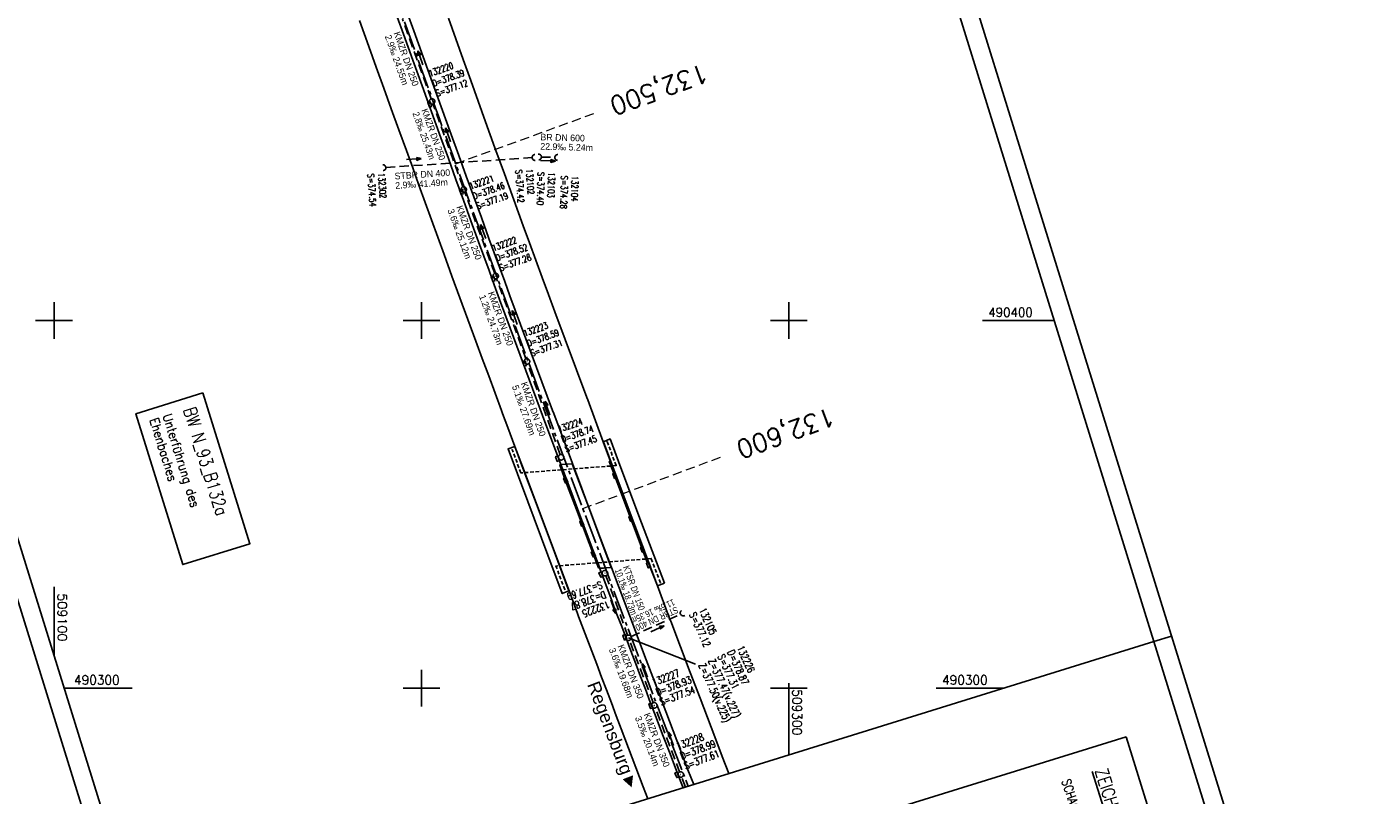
# Model space of a CAD drawing. Extents: x 508839 to 509459, y 490049 to 491221.
# Tile 3 of 9: x 509093 to 509459, y 490271 to 490480. Entities that reach past the tile are written whole.
import ezdxf
from ezdxf.enums import TextEntityAlignment as Align

# ---------------------------------------------------------------- set-up
doc = ezdxf.new("R2010")
doc.units = 0
doc.header["$LTSCALE"] = 10
doc.header["$MEASUREMENT"] = 0
for name, pattern in [('ACHSE', [5.5, 4, -0.5, 0.5, -0.5]), ('AUSGEZOGEN', [0]), ('LT00', [0]), ('LT17', [0.15, 0.1, -0.05]), ('STRICHLINIE2', [0.375, 0.25, -0.125])]:
    doc.linetypes.add(name, pattern=pattern)
doc.layers.get('0').update_dxf_attribs({"linetype": 'LT00'})
for name, color, linetype in [('-BESCH', 7, 'STRICHLINIE2'), ('-BKAN003', 140, 'LT00'), ('-BKAN005', 140, 'LT00'), ('-BSCH003', 5, 'LT00'), ('-BSCH005', 5, 'LT00'), ('-Halt-Pfeil', 4, 'LT00'), ('-RICHTUNG-NAME', 250, 'Continuous'), ('025', 7, 'Continuous'), ('035', 250, 'Continuous'), ('A-TEXT-KILOMETER', 30, 'LT17'), ('AX-020', 250, 'ACHSE'), ('BW-SCHRIFT', 20, 'AUSGEZOGEN'), ('RAHMEN', 250, 'Continuous'), ('V_AFBR_BAB', 250, 'LT00'), ('V_BFBR_BAB', 250, 'LT00'), ('V_BR_KAPPE', 30, 'LT00'), ('V_BR_WID', 30, 'LT17'), ('V_KA_PRUF', 182, 'LT00'), ('V_RASTER', 250, 'LT00'), ('V_SINKK', 182, 'LT00'), ('V_UK_DURCH', 182, 'LT00')]:
    doc.layers.add(name, color=color, linetype=linetype)
doc.styles.add('Arial', font='ARIAL.TTF')
doc.styles.add('Haltungsbeschriftung', font='ARIAL.TTF', dxfattribs={"width": 0.75})
doc.styles.add('Kilometrierung', font='romans.shx')
doc.styles.add('ROMANS', font='romans.shx', dxfattribs={"width": 0.8})
doc.styles.add('schachtbeschriftung', font='romans.shx', dxfattribs={"width": 0.75, "height": 0.2})
doc.styles.get("Standard").update_dxf_attribs({"font": 'romans.shx', "width": 0.8})

# ---------------------------------------------------------------- blocks, each defined once
blk = doc.blocks.new('SYMB1107')
at = {"color": 0, "linetype": 'ByBlock'}
for points in [[(-0.2, 0), (-0.196157, 0.039018), (-0.184776, 0.076537), (-0.166294, 0.111114), (-0.141421, 0.141421), (-0.111114, 0.166294), (-0.076537, 0.184776), (-0.039018, 0.196157), (0, 0.2)], [(0, 0.2), (0.039018, 0.196157), (0.076537, 0.184776), (0.111114, 0.166294), (0.141421, 0.141421), (0.166294, 0.111114), (0.184776, 0.076537), (0.196157, 0.039018), (0.2, 0)]]:
    blk.add_lwpolyline(points, dxfattribs=at)
blk = doc.blocks.new('SYMB0003')
at = {"color": 0, "linetype": 'ByBlock'}
for p, q in [((-0.015712, 0), (0.010166, 0.012015)), ((0, -0.021257), (-0.015712, 0)), ((0.010166, 0.012015), (0, -0.021257))]:
    blk.add_line(p, q, dxfattribs=at)
for points in [[(-0.031395, 0.499013), (-0.093691, 0.491144), (-0.154509, 0.475528), (-0.21289, 0.452414), (-0.267913, 0.422164), (-0.318712, 0.385257), (-0.364484, 0.342274), (-0.404509, 0.293893), (-0.438154, 0.240877), (-0.464888, 0.184062), (-0.484292, 0.124345), (-0.496058, 0.062667), (-0.5, 0)], [(-0.5, 0), (-0.496058, -0.062667), (-0.484292, -0.124345), (-0.464888, -0.184062), (-0.438154, -0.240877), (-0.404509, -0.293893), (-0.364485, -0.342274), (-0.318712, -0.385257), (-0.267914, -0.422164), (-0.21289, -0.452414), (-0.154509, -0.475529), (-0.093691, -0.491144), (-0.031395, -0.499014), (0.031395, -0.499014)], [(0.5, 0), (0.496057, 0.062667), (0.484292, 0.124345), (0.464888, 0.184062), (0.438153, 0.240877), (0.404509, 0.293893), (0.364484, 0.342274), (0.318712, 0.385257), (0.267913, 0.422164), (0.21289, 0.452414), (0.154509, 0.475528), (0.093691, 0.491144), (0.031395, 0.499013), (-0.031395, 0.499013)], [(0.031395, -0.499014), (0.093691, -0.491144), (0.154509, -0.475529), (0.21289, -0.452414), (0.267914, -0.422164), (0.318712, -0.385257), (0.364485, -0.342274), (0.404509, -0.293893), (0.438154, -0.240877), (0.464889, -0.184062), (0.484292, -0.124345), (0.496058, -0.062667), (0.5, 0)]]:
    blk.add_lwpolyline(points, dxfattribs=at)
blk = doc.blocks.new('SYMB0011')
at = {"color": 0, "linetype": 'ByBlock'}
for p, q in [((0.5, 0), (-0.5, 0)), ((0, 0.5), (0, -0.5))]:
    blk.add_line(p, q, dxfattribs=at)
blk = doc.blocks.new('SYMB0652')
at = {"color": 0, "linetype": 'ByBlock'}
blk.add_polyline3d([(-0.15, -0.075, 0), (0.15, -0.075, 0), (0.15, 0.075, 0), (-0.15, 0.075, 0), (-0.15, -0.075, 0)], dxfattribs=at)
blk = doc.blocks.new('SYMB0070')
at = {"color": 0, "linetype": 'ByBlock'}
for p, q in [((-0.5, 0), (0.2, 0)), ((0.5, 0), (0.2, 0.1)), ((0.2, 0.1), (0.2, 0)), ((0.468, 0), (0.21, 0.086)), ((0.21, 0.086), (0.21, -0.086)), ((0.21, -0.086), (0.468, 0)), ((0.22, -0.072), (0.437, 0)), ((0.23, -0.058), (0.405, 0)), ((0.24, -0.045), (0.374, 0)), ((0.342, 0), (0.25, 0.031)), ((0.25, 0.031), (0.25, -0.031)), ((0.25, -0.031), (0.342, 0)), ((0.26, -0.017), (0.31, 0)), ((0.27, -0.003), (0.279, 0))]:
    blk.add_line(p, q, dxfattribs=at)
for points in [[(0.2, 0), (0.2, -0.1), (0.5, 0)], [(0.437, 0), (0.22, 0.072), (0.22, -0.072)], [(0.405, 0), (0.23, 0.058), (0.23, -0.058)], [(0.374, 0), (0.24, 0.045), (0.24, -0.045)], [(0.31, 0), (0.26, 0.017), (0.26, -0.017)], [(0.279, 0), (0.27, 0.003), (0.27, -0.003)]]:
    blk.add_lwpolyline(points, dxfattribs=at)

msp = doc.modelspace()

# ---------------------------------------------------------------- linework, layer by layer
at = {"layer": '-BESCH'}
for p, q in [((509202.66, 490460.31), (509194.88, 490482.01)), ((509211.27, 490436.38), (509203.16, 490458.9)), ((509190.33, 490441.65), (509230.13, 490444.34)), ((509232.66, 490444.51), (509236.3, 490444.41)), ((509219.95, 490412.81), (509211.78, 490434.97)), ((509228.46, 490389.59), (509220.47, 490411.4)), ((509237.76, 490363.51), (509228.97, 490388.18)), ((509250.21, 490330.6), (509256.11, 490314.41)), ((509257.05, 490314.02), (509270.52, 490320.13)), ((509263.12, 490296.02), (509256.63, 490313.01)), ((509270.28, 490277.2), (509263.65, 490294.62)), ((509271.88, 490273.08), (509270.82, 490275.8))]:
    msp.add_line(p, q, dxfattribs=at)
at = {"layer": '-BSCH005'}
msp.add_line((509256.36, 490313.71), (509274.62, 490306.53), dxfattribs=at)
at = {"layer": '025'}
msp.add_lwpolyline([(509391.83, 490286.77), (509431.86, 490157.84), (509286.5, 490112.71), (509246.47, 490241.64)], close=True, dxfattribs=at)
at = {"layer": 'A-TEXT-KILOMETER', "lineweight": 0, "ltscale": 2.5}
for p, q in [((509209.33, 490442.69), (509246.93, 490456.35)), ((509243.94, 490348.87), (509281.41, 490362.85))]:
    msp.add_line(p, q, dxfattribs=at)
at = {"layer": 'AX-020', "ltscale": 0.2, "flags": 128}
msp.add_lwpolyline([(508992.16, 491154.8), (508993.14, 491150.41), (508996.87, 491134.1), (509000.68, 491117.81), (509004.55, 491101.53), (509008.48, 491085.26), (509012.49, 491069.02), (509016.56, 491052.79), (509020.69, 491036.57), (509024.89, 491020.37), (509029.15, 491004.19), (509033.47, 490988.02), (509037.84, 490971.87), (509042.28, 490955.74), (509046.77, 490939.62), (509051.32, 490923.52), (509055.92, 490907.43), (509060.58, 490891.36), (509065.28, 490875.3), (509070.04, 490859.26), (509074.85, 490843.23), (509079.71, 490827.22), (509084.61, 490811.22), (509089.56, 490795.23), (509094.56, 490779.26), (509099.6, 490763.31), (509104.68, 490747.37), (509109.8, 490731.44), (509114.97, 490715.52), (509120.17, 490699.62), (509125.41, 490683.72), (509130.69, 490667.85), (509136, 490651.98), (509141.35, 490636.12), (509146.74, 490620.28), (509152.15, 490604.45), (509157.6, 490588.63), (509163.08, 490572.81), (509168.58, 490557.01), (509174.12, 490541.22), (509176.36, 490534.86), (509185.79, 490508.19), (509195.3, 490481.56), (509204.88, 490454.94), (509214.54, 490428.36), (509224.28, 490401.8), (509234.09, 490375.28), (509243.97, 490348.77), (509253.93, 490322.3), (509263.96, 490295.86), (509272.59, 490273.31)], dxfattribs=at)
at = {"layer": 'BW-SCHRIFT'}
msp.add_lwpolyline([(509140.55, 490380.33), (509153.3, 490339.28), (509135.05, 490333.61), (509122.3, 490374.67)], close=True, dxfattribs=at)
at = {"layer": 'RAHMEN'}
msp.add_line((509404.16, 490314.16), (509399.38, 490312.68), dxfattribs=at)
for points in [[(508838.81, 491133.36), (509175.38, 490049.41), (509459.02, 490137.48), (509122.45, 491221.43), (508838.81, 491133.36)], [(508851, 491110.97), (509125.29, 490227.57), (509399.38, 490312.68), (509125.09, 491196.07), (508851, 491110.97)]]:
    msp.add_lwpolyline(points, dxfattribs=at)
at = {"layer": 'RAHMEN', "flags": 128}
msp.add_lwpolyline([(509125.29, 490227.57), (509178.67, 490055.67), (509452.76, 490140.77), (509399.38, 490312.68)], dxfattribs=at)
at = {"layer": 'V_AFBR_BAB'}
for points in [[(509231.14, 490379.09), (509231.44, 490378.33), (509232.98, 490374.22), (509237.9, 490360.86), (509237.92, 490360.73), (509237.67, 490360.71), (509239.8, 490354.95), (509242.17, 490348.63), (509245.65, 490339.49), (509248.2, 490332.73), (509248.47, 490332.71), (509248.54, 490332.59), (509251.94, 490323.58), (509252.12, 490322.97)], [(509245.03, 490379.08), (509245.25, 490378.44), (509249.46, 490367), (509251.45, 490361.71), (509251.14, 490361.67), (509252.11, 490359.17), (509257.74, 490344.15), (509261.41, 490334.29), (509261.74, 490334.31), (509264.22, 490327.84), (509267.56, 490318.91), (509267.84, 490318.24)], [(509242.78, 490319.49), (509242.48, 490320.28), (509240.21, 490326.51), (509230.79, 490351.58), (509227.94, 490359.11), (509225.46, 490365.75), (509223.52, 490370.88), (509222.07, 490374.76), (509221.83, 490375.51)], [(509258.52, 490314.68), (509258.23, 490315.48), (509251.72, 490332.84), (509248.74, 490340.76), (509245.32, 490349.87), (509242.99, 490356.08), (509241.08, 490361.14), (509236.02, 490374.69), (509235.69, 490375.54)]]:
    msp.add_lwpolyline(points, dxfattribs=at)
at = {"layer": 'V_BFBR_BAB'}
for points in [[(509196.25, 490483.56), (509197.93, 490478.87), (509203, 490464.73), (509208.11, 490450.61), (509210.16, 490444.96), (509212.21, 490439.31), (509214.27, 490433.66), (509216.33, 490428.01), (509218.39, 490422.36), (509219.81, 490418.45), (509221.24, 490414.55), (509222.67, 490410.64), (509224.1, 490406.73), (509225.54, 490402.83), (509226.98, 490398.93), (509235.69, 490375.54)], [(509183.14, 490481.64), (509185.67, 490474.6), (509187.71, 490468.93), (509189.76, 490463.26), (509191.81, 490457.59), (509193.86, 490451.92), (509195.91, 490446.26), (509197.62, 490441.55), (509199.32, 490436.83), (509201.03, 490432.12), (509202.74, 490427.41), (509204.45, 490422.71), (509206.16, 490418), (509208.32, 490412.1), (509210.48, 490406.2), (509212.65, 490400.31), (509214.82, 490394.42), (509216.57, 490389.69), (509218.32, 490384.96), (509220.08, 490380.23), (509221.83, 490375.51)], [(509231.14, 490379.09), (509224.15, 490397.95), (509222.71, 490401.86), (509221.27, 490405.78), (509219.83, 490409.69), (509218.4, 490413.61), (509216.97, 490417.53), (509215.55, 490421.45), (509213.49, 490427.1), (509211.43, 490432.76), (509209.38, 490438.41), (509207.33, 490444.06), (509205.28, 490449.72), (509202.72, 490456.78), (509200.17, 490463.84), (509197.62, 490470.9), (509195.08, 490477.97), (509193.39, 490482.64)], [(509245.03, 490379.08), (509236.32, 490402.41), (509234.59, 490407.08), (509232.86, 490411.76), (509231.14, 490416.44), (509229.43, 490421.12), (509227.72, 490425.81), (509225.14, 490432.88), (509222.58, 490439.95), (509220.02, 490447.03), (509217.47, 490454.11), (509215.44, 490459.74), (509213.42, 490465.37), (509211.4, 490471), (509209.38, 490476.62), (509207.36, 490482.25)], [(509271.2, 490272.87), (509269.69, 490276.79), (509267.66, 490282.09), (509265.64, 490287.4), (509263.62, 490292.7), (509262.3, 490296.19), (509260.98, 490299.68), (509259.67, 490303.17), (509258.35, 490306.65), (509257.03, 490310.14), (509255.7, 490313.63), (509254.51, 490316.74), (509253.32, 490319.85), (509252.12, 490322.97)], [(509242.78, 490319.49), (509246.37, 490310.05), (509247.71, 490306.53), (509249.04, 490303.01), (509250.37, 490299.5), (509251.7, 490295.98), (509253.03, 490292.46), (509254.36, 490288.95), (509256.36, 490283.69), (509258.37, 490278.44), (509260.39, 490273.19), (509261.66, 490269.91)], [(509283.66, 490276.74), (509281.87, 490281.43), (509279.85, 490286.71), (509277.84, 490291.98), (509275.83, 490297.26), (509273.17, 490304.25), (509270.5, 490311.25), (509267.84, 490318.24)], [(509258.52, 490314.68), (509261.19, 490307.66), (509263.86, 490300.65), (509266.53, 490293.63), (509268.53, 490288.36), (509270.54, 490283.09), (509272.55, 490277.82), (509274.1, 490273.78)]]:
    msp.add_lwpolyline(points, dxfattribs=at)
at = {"layer": 'V_BR_KAPPE'}
for points in [[(509240.15, 490326.5), (509238.33, 490325.75), (509234.42, 490336.21), (509228.95, 490350.81), (509226.13, 490358.27), (509223.58, 490365.08), (509225.43, 490365.72), (509227.89, 490359.11), (509230.75, 490351.53), (509236.21, 490337.02), (509240.15, 490326.5)], [(509266.13, 490328.54), (509264.29, 490327.88), (509258.09, 490344.29), (509252.48, 490359.23), (509249.53, 490367.03), (509251.34, 490367.8), (509254.28, 490359.95), (509259.94, 490344.94), (509266.13, 490328.54)], [(509251.66, 490332.84), (509250.18, 490332.73), (509249.59, 490332.68), (509248.6, 490332.61), (509245.96, 490339.58), (509242.5, 490348.81), (509240.12, 490355.14), (509237.97, 490360.85), (509239.34, 490360.94), (509239.6, 490360.97), (509241.04, 490361.07), (509242.94, 490356.05), (509245.25, 490349.85), (509248.67, 490340.78), (509251.66, 490332.84)]]:
    msp.add_lwpolyline(points, dxfattribs=at)
at = {"layer": 'V_BR_WID'}
for p, q in [((509262.54, 490335.25), (509236.61, 490333.23)), ((509239.01, 490326.81), (509236.61, 490333.23)), ((509265.03, 490328.66), (509262.54, 490335.25))]:
    msp.add_line(p, q, dxfattribs=at)
msp.add_lwpolyline([(509250.55, 490367.07), (509252.99, 490360.55), (509227.07, 490358.56), (509224.69, 490364.89)], dxfattribs=at)
at = {"layer": 'V_RASTER'}
for p, q in [((509100, 490405), (509100, 490395)), ((509200, 490395), (509200, 490405)), ((509300, 490405), (509300, 490395)), ((509105, 490400), (509095, 490400)), ((509205, 490400), (509195, 490400)), ((509305, 490400), (509295, 490400)), ((509372.27, 490400), (509352.68, 490400)), ((509100, 490327.53), (509100, 490309.03)), ((509200, 490295), (509200, 490305)), ((509102.8, 490300), (509121.3, 490300)), ((509195, 490300), (509205, 490300)), ((509295, 490300), (509305, 490300)), ((509300, 490301.4), (509300, 490281.82)), ((509340.06, 490300), (509358.56, 490300))]:
    msp.add_line(p, q, dxfattribs=at)

# ---------------------------------------------------------------- block references
at = {"layer": '-Halt-Pfeil', "yscale": 4.000000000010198, "zscale": 4}
for p, xscale, rotation in [((509199.71, 490471.5), 4.000000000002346, 109.7330445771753), ((509207.26, 490450.55), 3.99999999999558, 109.7925945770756), ((509197.97, 490443.93), 4.000000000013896, 3.856104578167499), ((509234.45, 490443.46), 3.999999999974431, 358.4130545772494), ((509216.8, 490424.24), 3.999999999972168, 110.2302345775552), ((509225.4, 490400.84), 3.999999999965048, 110.1357345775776), ((509234.31, 490376.18), 3.999999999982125, 109.6141045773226), ((509252.22, 490322.16), 3.999999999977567, 290.0201345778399), ((509264.22, 490316.17), 4.000000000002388, 24.40218457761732), ((509260.81, 490304.87), 4.000000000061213, 110.9027545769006), ((509267.9, 490286.26), 4.00000000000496, 110.8431945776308)]:
    msp.add_blockref('SYMB0070', p, dxfattribs=dict(at, xscale=xscale, rotation=rotation))
at = {"layer": 'V_BR_WID', "xscale": 0.09999999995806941, "yscale": 0.09999999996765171, "zscale": 0.1, "rotation": 287.249414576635}
for p in [(509250.55, 490367.07), (509224.69, 490364.89), (509227.07, 490358.56), (509252.99, 490360.55), (509236.61, 490333.23), (509262.54, 490335.25), (509239.01, 490326.81), (509265.03, 490328.66)]:
    msp.add_blockref('SYMB0011', p, dxfattribs=at)
at = {"layer": 'V_KA_PRUF', "xscale": 1.499999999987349, "yscale": 1.500000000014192, "zscale": 1.5, "rotation": 287.2494145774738}
for p in [(509202.91, 490459.61), (509211.52, 490435.68), (509220.21, 490412.11), (509228.72, 490388.89), (509238.02, 490362.81), (509249.95, 490331.3), (509256.36, 490313.71), (509263.38, 490295.32), (509270.55, 490276.5)]:
    msp.add_blockref('SYMB0003', p, dxfattribs=at)
at = {"layer": 'V_SINKK', "yscale": 4.500000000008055, "zscale": 4.5}
for p, xscale, rotation in [((509202.27, 490458.8), 4.4999999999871, 110.1704334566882), ((509210.9, 490435.07), 4.499999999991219, 109.6364747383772), ((509219.51, 490411.42), 4.500000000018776, 110.0304357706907), ((509228.02, 490388.32), 4.500000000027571, 290.1242738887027), ((509237.06, 490362.42), 4.499999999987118, 109.9487060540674), ((509252.64, 490357.81), 4.499999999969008, 110.4782589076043), ((509239.26, 490356.54), 4.500000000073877, 110.2366293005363), ((509243.63, 490344.86), 4.500000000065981, 110.9304000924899), ((509257.02, 490346.14), 4.500000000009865, 110.7186686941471), ((509246.8, 490336.46), 4.500000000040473, 110.7572262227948), ((509260.18, 490337.75), 4.49999999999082, 110.0625697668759), ((509261.8, 490333.48), 4.49999999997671, 110.5517900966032), ((509248.88, 490330.91), 4.500000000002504, 111.062843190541), ((509255.36, 490313.81), 4.499999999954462, 110.7718480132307), ((509262.43, 490295.17), 4.500000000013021, 110.8689953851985), ((509269.57, 490276.4), 4.499999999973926, 110.7288208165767)]:
    msp.add_blockref('SYMB0652', p, dxfattribs=dict(at, xscale=xscale, rotation=rotation))
at = {"layer": 'V_UK_DURCH', "yscale": 4.000000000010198, "zscale": 4}
for p, xscale, rotation in [((509189.53, 490441.6), 3.99999999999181, 274.211110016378), ((509230.93, 490444.39), 3.999999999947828, 94.67637679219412), ((509231.86, 490444.53), 3.999999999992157, 275.4851158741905), ((509237.09, 490444.39), 3.999999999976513, 86.4385122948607), ((509271.25, 490320.46), 4.000000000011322, 122.7764296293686)]:
    msp.add_blockref('SYMB1107', p, dxfattribs=dict(at, xscale=xscale, rotation=rotation))

# ---------------------------------------------------------------- texts
at = {"layer": '-BKAN003', "style": 'Haltungsbeschriftung'}
for s, rotation, width, p in [('2.9‰ 24.55m', 289.733, 0.95, (509190, 490477.36)), ('KMZR DN 250', 289.733, 0.95, (509192.41, 490478.23)), ('KMZR DN 250', 289.7926, 0.9, (509199.95, 490457.28)), ('2.8‰ 25.43m', 289.7926, 0.9, (509197.54, 490456.41)), ('BR DN 600', 358.413, 0.95, (509232.38, 490449.06)), ('22.9‰ 5.24m', 358.413, 0.95, (509232.33, 490446.52)), ('STBR DN 400', 3.8561, 0.95, (509192.77, 490438.39)), ('2.9‰ 41.49m', 3.8561, 0.95, (509192.94, 490435.83)), ('3.6‰ 25.12m', 290.2302, 0.95, (509207.04, 490430.02)), ('KMZR DN 250', 290.2302, 0.95, (509209.44, 490430.9)), ('1.2‰ 24.73m', 290.1357, 0.95, (509215.65, 490406.64)), ('KMZR DN 250', 290.1357, 0.95, (509218.06, 490407.52)), ('5.1‰ 27.69m', 289.6141, 0.95, (509224.61, 490382.07)), ('KMZR DN 250', 289.6141, 0.95, (509227.02, 490382.93))]:
    msp.add_text(s, height=1.8, rotation=rotation, dxfattribs=dict(at, width=width)).set_placement(p)
at = {"layer": '-BKAN005', "style": 'Haltungsbeschriftung'}
for s, rotation, width, p in [('KTSR DN 150', 290.0201, 0.7, (509254.83, 490332.94)), ('10.1‰ 18.73m', 290.0201, 0.7, (509252.57, 490332.12)), ('11.6‰ 16.35m', 204.4022, 0.75, (509268.44, 490324.31)), ('STBR DN 400', 204.4022, 0.75, (509269.36, 490322.27)), ('3.6‰ 19.68m', 290.9028, 0.95, (509250.98, 490310.54)), ('KMZR DN 350', 290.9028, 0.95, (509253.37, 490311.45)), ('3.5‰ 20.14m', 290.8432, 0.95, (509258.08, 490291.94)), ('KMZR DN 350', 290.8432, 0.95, (509260.47, 490292.85))]:
    msp.add_text(s, height=1.8, rotation=rotation, dxfattribs=dict(at, width=width)).set_placement(p)
at = {"layer": '-BSCH003', "width": 0.75}
for s, rotation, p in [('132220', 19.733, (509202.36, 490466.33)), ('D=378.39', 19.733, (509203.33, 490463.62)), ('S=377.12', 19.733, (509204.3, 490460.9)), ('S=374.54', 273.8561, (509185.33, 490439.93)), ('132302', 273.8561, (509188.2, 490440.12)), ('132221', 19.7926, (509213.35, 490435.64)), ('S=374.42', 273.8527, (509225.59, 490440.97)), ('132102', 273.8527, (509228.47, 490441.17)), ('S=374.40', 268.413, (509231.66, 490440.46)), ('132103', 268.413, (509234.53, 490440.38)), ('S=374.28', 268.4164, (509238.04, 490439.46)), ('132104', 268.4164, (509240.92, 490439.38)), ('D=378.46', 19.7926, (509214.32, 490432.93)), ('S=377.19', 19.7926, (509215.3, 490430.22)), ('132222', 20.2302, (509219.6, 490418.82)), ('D=378.52', 20.2302, (509220.6, 490416.12)), ('S=377.28', 20.2302, (509221.59, 490413.42)), ('132223', 20.1357, (509228.13, 490395.6)), ('D=378.59', 20.1357, (509229.12, 490392.9)), ('S=377.31', 20.1357, (509230.11, 490390.19)), ('132224', 19.6141, (509237.48, 490369.53)), ('D=378.74', 19.6141, (509238.45, 490366.81)), ('S=377.45', 19.6141, (509239.41, 490364.1))]:
    msp.add_text(s, height=1.8, rotation=rotation, dxfattribs=at).set_placement(p)
at = {"layer": '-BSCH005', "style": 'schachtbeschriftung', "width": 0.75}
for s, rotation, p in [('S=377.69', 200.0201, (509248.82, 490329.17)), ('D=378.87', 200.0201, (509249.8, 490326.47)), ('132225', 200.0201, (509250.79, 490323.76)), ('132105', 294.4018, (509275.46, 490321.27)), ('S=377.12', 294.4018, (509272.83, 490320.08)), ('132226', 294.4022, (509285.82, 490311.01)), ('Z=377.50(v.225)', 294.4022, (509275.33, 490306.26)), ('Z=377.47(v.227)', 294.4022, (509277.96, 490307.45)), ('S=377.31', 294.4022, (509280.58, 490308.64)), ('D=378.87', 294.4022, (509283.2, 490309.82)), ('132227', 20.9028, (509263.24, 490300.57)), ('D=378.93', 20.9028, (509264.27, 490297.88)), ('S=377.54', 20.9028, (509265.3, 490295.19)), ('132228', 20.8432, (509269.87, 490283.2)), ('D=378.99', 20.8432, (509270.89, 490280.51)), ('S=377.61', 20.8432, (509271.92, 490277.82))]:
    msp.add_text(s, height=2, rotation=rotation, dxfattribs=at).set_placement(p)
at = {"layer": '-RICHTUNG-NAME', "insert": (509255.21, 490271.22), "char_height": 3.5, "width": 38.6595, "attachment_point": 9, "rotation": 290.7494, "style": 'Arial'}
msp.add_mtext('\\pt4,12,15.5,23.75;{\\fSwis721 BlkOul BT|b0|i0|c0|p82;Regensburg\\fArial|b0|i0|c0|p32;►}', dxfattribs=at)
at = {"layer": '025', "width": 0.8}
msp.add_text('SCHACHTSIGNATUREN:', height=2.5, rotation=287.2494, dxfattribs=at).set_placement((509374.22, 490274.76))
at = {"layer": '035', "linetype": 'Continuous', "width": 0.8}
msp.add_text('%%UZEICHENERKLÄRUNG:', height=3.5, rotation=287.2494, dxfattribs=at).set_placement((509383.26, 490277.57))
at = {"layer": 'A-TEXT-KILOMETER', "style": 'Kilometrierung'}
for s, p in [('132,500', (509251.63, 490458.06)), ('132,600', (509286.1, 490364.59))]:
    msp.add_text(s, height=5, rotation=200.2494, dxfattribs=at).set_placement(p, align=Align.MIDDLE_RIGHT)
at = {"layer": 'BW-SCHRIFT', "style": 'ROMANS'}
for s, height, width, p in [('Ehenbaches', 2.5, 0.9, (509125.95, 490373.04)), ('Unterführung des', 2.5, 0.9, (509129.53, 490374.15)), ('BW N_93_B132a', 3.5, 0.8, (509135.16, 490375.8))]:
    msp.add_text(s, height=height, rotation=287.2385, dxfattribs=dict(at, width=width)).set_placement(p)
at = {"layer": 'V_RASTER'}
for s, rotation, width, p in [(' 490400', 0.0012, 0.941, (509352.68, 490401)), (' 509100', 270.0012, 1.017, (509101, 490327.53)), (' 490300', 0.0012, 0.965, (509103.8, 490301)), (' 490300', 0.0012, 0.965, (509340.06, 490301)), (' 509300', 270.0012, 0.979, (509301, 490301.4))]:
    msp.add_text(s, height=2.5, rotation=rotation, dxfattribs=dict(at, width=width)).set_placement(p)

doc.saveas('drawing.dxf')
